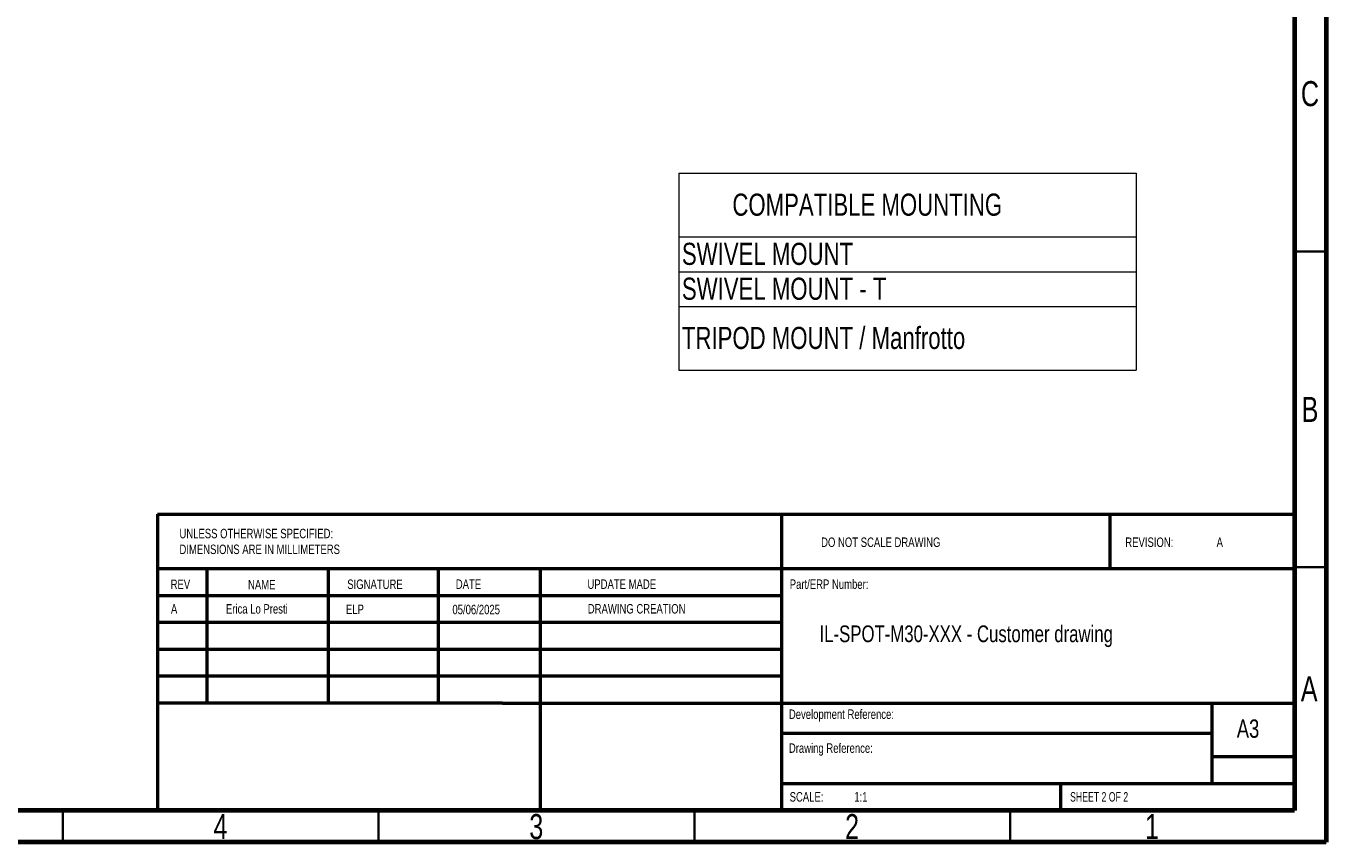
# Paper-space layout 'Sheet2' of a CAD drawing. Header units: millimetres. Extents: x 15 to 415, y 5 to 473.
# Tile 14 of 30: x 209 to 415, y 5 to 134. Entities that reach past the tile are written whole.
import ezdxf

# ---------------------------------------------------------------- set-up
doc = ezdxf.new("R2010")
doc.units = ezdxf.units.MM
doc.styles.add('SLDTEXTSTYLE0', font='TXT', dxfattribs={"width": 0.75})
doc.styles.add('SLDTEXTSTYLE1', font='TXT', dxfattribs={"width": 0.6875})

# ---------------------------------------------------------------- blocks, each defined once
blk = doc.blocks.new('SW_NOTE_0_10')
at = {"color": 0, "linetype": 'Continuous', "lineweight": 0, "char_height": 1.5, "attachment_point": 1, "style": 'SLDTEXTSTYLE0'}
for s, insert in [('UNLESS OTHERWISE SPECIFIED:', (0, 1.93)), ('DIMENSIONS ARE IN MILLIMETERS', (0, -0.57))]:
    blk.add_mtext(s, dxfattribs=dict(at, insert=insert))
blk = doc.blocks.new('SW_TABLEANNOTATION_1')
at = {"color": 0, "linetype": 'Continuous', "lineweight": 18}
for p, q in [((0, 0), (0, -10.05)), ((0, 0), (72.41, 0)), ((72.41, 0), (72.41, -10.05)), ((0, -10.05), (0, -15.58)), ((0, -10.05), (72.41, -10.05)), ((72.41, -10.05), (72.41, -15.58)), ((0, -15.58), (0, -21.1)), ((0, -15.58), (72.41, -15.58)), ((72.41, -15.58), (72.41, -21.1)), ((0, -21.1), (0, -31.15)), ((0, -21.1), (72.41, -21.1)), ((72.41, -21.1), (72.41, -31.15)), ((0, -31.15), (72.41, -31.15))]:
    blk.add_line(p, q, dxfattribs=at)
at = {"color": 0, "linetype": 'Continuous', "lineweight": 0, "char_height": 3.5, "attachment_point": 1, "style": 'SLDTEXTSTYLE0'}
for s, insert in [('COMPATIBLE MOUNTING', (8.49, -3.21)), ('SWIVEL MOUNT', (0.5, -11)), ('SWIVEL MOUNT - T', (0.5, -16.52)), ('TRIPOD MOUNT / Manfrotto', (0.5, -24.31))]:
    blk.add_mtext(s, dxfattribs=dict(at, insert=insert))

psp = doc.layouts.new('Sheet2')

# ---------------------------------------------------------------- linework, layer by layer
at = {"color": 7, "linetype": 'Continuous', "lineweight": 70}
for p, q in [((415, 292), (415, 5)), ((410, 287), (410, 10)), ((410, 10), (20, 10)), ((415, 5), (15, 5))]:
    psp.add_line(p, q, dxfattribs=at)
at = {"color": 7, "linetype": 'Continuous', "lineweight": 35}
for p, q in [((410, 98.5), (415, 98.5)), ((410, 48.5), (415, 48.5)), ((215, 5), (215, 10)), ((215, 10), (215, 5)), ((265, 10), (265, 5)), ((315, 10), (315, 5)), ((365, 10), (365, 5))]:
    psp.add_line(p, q, dxfattribs=at)
at = {"color": 7, "linetype": 'Continuous', "lineweight": 50}
for p, q in [((230, 56.896), (410, 56.896)), ((230, 56.896), (230, 10)), ((328.8, 56.896), (328.8, 10)), ((380.8, 48.25), (380.8, 56.896)), ((410, 48.25), (230, 48.25)), ((237.8, 48.25), (237.8, 27)), ((256.991, 48.25), (256.991, 27)), ((274.399, 48.25), (274.399, 27)), ((290.651, 10), (290.651, 48.25)), ((328.8, 44), (230, 44)), ((328.8, 39.75), (230, 39.75)), ((328.8, 35.5), (230, 35.5)), ((328.8, 31.25), (230, 31.25)), ((284.6, 27), (230, 27)), ((284.6, 27), (410, 27)), ((397, 14.25), (397, 27)), ((397, 22.182), (328.8, 22.182)), ((410, 18.5), (397, 18.5)), ((410, 14.198), (328.8, 14.198)), ((373, 10), (373, 14.25))]:
    psp.add_line(p, q, dxfattribs=at)

# ---------------------------------------------------------------- block references
at = {"color": 7, "linetype": 'Continuous', "lineweight": 0}
for name, p in [('SW_TABLEANNOTATION_1', (312.519, 110.88)), ('SW_NOTE_0_10', (233.461, 52.664))]:
    psp.add_blockref(name, p, dxfattribs=at)

# ---------------------------------------------------------------- texts
for s, insert, char_height, attachment_point, style in [('C', (412.459, 125.484), 3.969, 2, 'SLDTEXTSTYLE0'), ('B', (412.471, 75.484), 3.969, 2, 'SLDTEXTSTYLE0'), ('DO NOT SCALE DRAWING', (335.058, 53.217), 1.5, 1, 'SLDTEXTSTYLE0'), ('REVISION:', (383.222, 53.217), 1.5, 1, 'SLDTEXTSTYLE0'), ('A', (397.678, 53.217), 1.5, 1, 'SLDTEXTSTYLE0'), ('REV', (232.062, 46.562), 1.5, 1, 'SLDTEXTSTYLE0'), ('NAME', (244.322, 46.501), 1.5, 1, 'SLDTEXTSTYLE0'), ('SIGNATURE', (260.034, 46.562), 1.5, 1, 'SLDTEXTSTYLE0'), ('DATE', (277.215, 46.576), 1.5, 1, 'SLDTEXTSTYLE0'), ('UPDATE MADE', (298.065, 46.576), 1.5, 1, 'SLDTEXTSTYLE0'), ('Part/ERP Number:', (330.09, 46.576), 1.5, 1, 'SLDTEXTSTYLE0'), ('A', (232.115, 42.665), 1.5, 1, 'SLDTEXTSTYLE0'), ('Erica Lo Presti', (240.821, 42.665), 1.5, 1, 'SLDTEXTSTYLE0'), ('ELP', (259.816, 42.604), 1.5, 1, 'SLDTEXTSTYLE0'), ('05/06/2025', (276.682, 42.561), 1.5, 1, 'SLDTEXTSTYLE0'), ('DRAWING CREATION', (298.118, 42.679), 1.5, 1, 'SLDTEXTSTYLE0'), ('IL-SPOT-M30-XXX - Customer drawing', (334.813, 39.29), 2.64583, 1, 'SLDTEXTSTYLE0'), ('A', (412.34, 31.234), 3.969, 2, 'SLDTEXTSTYLE0'), ('Development Reference:', (329.953, 25.986), 1.5, 1, 'SLDTEXTSTYLE0'), ('A3', (400.871, 24.406), 2.9104, 1, 'SLDTEXTSTYLE0'), ('Drawing Reference:', (329.953, 20.618), 1.5, 1, 'SLDTEXTSTYLE0'), ('SCALE:', (330.074, 12.9), 1.5, 1, 'SLDTEXTSTYLE0'), ('1:1', (340.309, 12.9), 1.5, 1, 'SLDTEXTSTYLE0'), ('SHEET 2 OF 2', (374.478, 12.9), 1.5, 1, 'SLDTEXTSTYLE1'), ('4', (239.96, 9.422), 3.969, 2, 'SLDTEXTSTYLE0'), ('3', (289.96, 9.422), 3.969, 2, 'SLDTEXTSTYLE0'), ('2', (339.96, 9.422), 3.969, 2, 'SLDTEXTSTYLE0'), ('1', (387.46, 9.422), 3.969, 2, 'SLDTEXTSTYLE0')]:
    psp.add_mtext(s, dxfattribs=dict(at, insert=insert, char_height=char_height, attachment_point=attachment_point, style=style))

doc.saveas('drawing.dxf')
